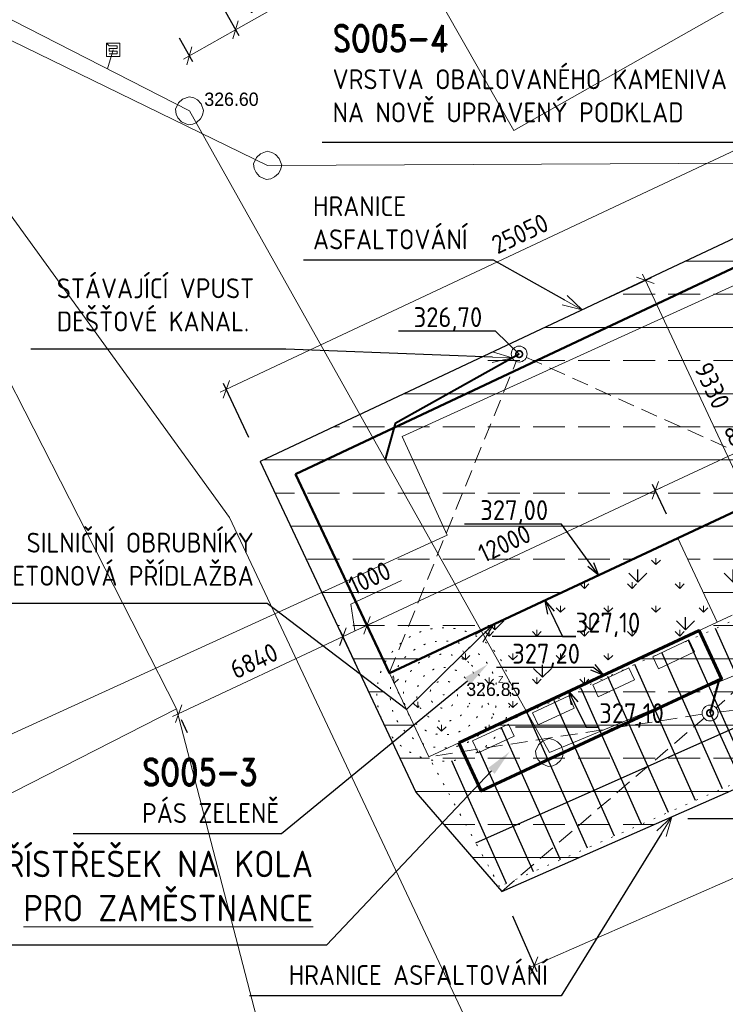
# Model space of a CAD drawing. Header units: millimetres. Extents: x 574189 to 1856771, y -1280639 to 333486.
# Tile 29 of 59: x 848892 to 875499, y -268029 to -230893. Entities that reach past the tile are written whole.
import ezdxf
from ezdxf import colors
from ezdxf.entities.mleader import LeaderData, LeaderLine
from ezdxf.enums import TextEntityAlignment as Align
from ezdxf.lldxf.tags import DXFTag
from ezdxf.math import Vec2, Vec3

# ---------------------------------------------------------------- set-up
doc = ezdxf.new("R2010")
doc.units = ezdxf.units.MM
for name, pattern in [('DGN Style 2', [1864.39533, 1118.637198, -745.758132]), ('DOT2', [0.875, 0.125, -0.75]), ('ČÁRKOVANÁ2', [9.525, 6.35, -3.175])]:
    doc.linetypes.add(name, pattern=pattern)
for name, color, linetype, lineweight in [('hranice', 3, 'Continuous', 20), ('hranice stavajici', 3, 'DOT2', 15), ('IN_C_TENKA', 7, 'Continuous', 18), ('IN_KOTY', 4, 'Continuous', 13), ('IN_NS_TLUSTA', 1, 'Continuous', 60), ('IN_SRAFY', 13, 'Continuous', 9), ('KJ-DEŠŤOVÁ-KANALIZACE', 32, 'KANALIZACE_DESTOVA_PODZ', 40), ('OstKanDest', 32, '626B', 13), ('OstKanSplask', 34, 'KANALIZACE_SPLASKOVA_PODZ', 13), ('OstPlynNtl', 30, '633B', 13), ('OstSdelovaci', 216, 'EL_VEDENI_SLABOPROUD_PODZ', 13), ('OstVodPitna', 150, '616B', 13), ('Vrstva 34', 7, 'Continuous', 0)]:
    doc.layers.add(name, color=color, linetype=linetype, lineweight=lineweight)
for name, color, linetype in [('IN_BP_BOURACI PRACE', 40, 'Continuous'), ('IN_SRAFY PUVODNI TEREN', 8, 'Continuous'), ('IN_TEXT', 7, 'Continuous'), ('popisy', 4, 'Continuous'), ('vyskopis', 7, 'Continuous')]:
    doc.layers.add(name, color=color, linetype=linetype)
doc.styles.add('iso', font='isocp.shx')
doc.styles.get("Standard").update_dxf_attribs({"font": 'iso.shx'})
doc.styles.add('Style-cs_Working', font='cs_Working.shx')
doc.linetypes.add('616B', pattern='A,5,-2,5,-5.5,[145,stn.shx,S=0.1,R=0,X=0,Y=0],-5.5,5,-2', length=30)
doc.linetypes.add('626B', pattern='A,5,-2,5,-5.5,[150,stn.shx,S=0.1,R=0,X=0,Y=0],-5.5,5,-2', length=30)
doc.linetypes.add('633B', pattern='A,5,-2,5,-5.5,[155,stn.shx,S=0.1,R=0,X=0,Y=0],-5.5,5,-2', length=30)
doc.linetypes.add('EL_VEDENI_SLABOPROUD_PODZ', pattern='A,35,-30,[116,cadkon.shx,S=5,R=0,X=0,Y=0],-35', length=100)
doc.linetypes.add('KANALIZACE_DESTOVA_PODZ', pattern='A,35,-15,[102,cadkon.shx,S=5,R=0,X=0,Y=5],-5,[106,cadkon.shx,S=5,R=0,X=10,Y=0],30,-15', length=100)
doc.linetypes.add('KANALIZACE_SPLASKOVA_PODZ', pattern='A,35,-15,[102,cadkon.shx,S=5,R=0,X=0,Y=5],-5,[102,cadkon.shx,S=5,R=0,X=20,Y=5],30,-15', length=100)
tags = doc.linetypes.add('PLYN', pattern='A,12.7,-5.08,["GAS",Standard,S=2.54,R=0,X=-2.54,Y=-1.27],-6.35', length=24.13).pattern_tags.tags
tags[6] = DXFTag(74, 10)
doc.linetypes.add('VODOVOD_NADZ', pattern='A,10,-15,[119,cadkon.shx,S=1.25,R=0,X=0,Y=0],-50,10,-10', length=95)
doc.dimstyles.new('iso 250', dxfattribs={"dimtxt": 700, "dimasz": 500, "dimexe": 250, "dimexo": 1000, "dimgap": 250, "dimtad": 1, "dimdec": 0, "dimrnd": 10, "dimzin": 0, "dimtxsty": 'iso', "dimblk": 'OBLIQUE', "dimcen": 2.5, "dimdle": 250, "dimclrd": 256, "dimclre": 256, "dimclrt": 256, "dimadec": 0, "dimazin": 0, "dimtfac": 1, "dimtdec": 0, "dimtmove": 0, "dimatfit": 3, "dimfxl": 1, "dimlwd": -1, "dimarcsym": 0})

# ---------------------------------------------------------------- blocks, each defined once
blk = doc.blocks.new('Z630')
at = {"layer": 'Vrstva 34', "color": 32, "linetype": 'Continuous', "lineweight": 0}
for p, q in [((-0.25, 0.25), (-0.25, -0.25)), ((0.25, 0.25), (-0.25, 0.25)), ((-0.25, 0.25), (-0.15, 0.15)), ((-0.15, 0.15), (0.15, 0.15)), ((0.15, 0.05), (-0.15, 0.05)), ((-0.15, 0.05), (-0.15, -0.05)), ((0.15, 0.15), (0.15, 0.05)), ((0.25, -0.25), (0.25, 0.25)), ((-0.25, -0.25), (0.25, -0.25)), ((-0.15, -0.05), (0.15, -0.05)), ((0.15, -0.15), (-0.15, -0.15)), ((0.15, -0.05), (0.15, -0.15))]:
    blk.add_line(p, q, dxfattribs=at)
blk = doc.blocks.new('_OPEN30')
at = {"color": 0, "linetype": 'ByBlock'}
for p, q in [((-1, 0.268), (0, 0)), ((0, 0), (-1, -0.268)), ((0, 0), (-1, 0))]:
    blk.add_line(p, q, dxfattribs=at)
blk = doc.blocks.new('_Oblique')
at = {"layer": 'popisy', "color": 0, "lineweight": -2}
blk.add_line((-0.5, -0.5), (0.5, 0.5), dxfattribs=at)
blk = doc.blocks.new('*D52')
at = {"layer": 'DEFPOINTS', "color": 0, "transparency": 16777216}
for p in [(872862, -248648), (873703, -250447), (862834, -255532)]:
    blk.add_point(p, dxfattribs=at)
at = {"layer": 'IN_KOTY', "lineweight": -2, "transparency": 16777216}
for p, q in [((873279, -249541), (872756, -248421)), ((862410, -254626), (861886, -253506))]:
    blk.add_line(p, q, dxfattribs=at)
at = {"layer": 'IN_KOTY', "transparency": 16777216}
blk.add_line((861766, -253839), (873088, -248542), dxfattribs=at)
at = {"layer": 'IN_KOTY', "transparency": 16777216, "xscale": 500, "yscale": 500, "zscale": 500}
for p, rotation in [((872862, -248648), 25.07155888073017), ((861992, -253733), 205.0715588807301)]:
    blk.add_blockref('_Oblique', p, dxfattribs=dict(at, rotation=rotation))
at = {"layer": 'IN_KOTY', "transparency": 16777216, "insert": (867173, -250647), "char_height": 700, "attachment_point": 5, "rotation": 25.0716, "style": 'iso'}
blk.add_mtext('12000', dxfattribs=at)
blk = doc.blocks.new('*D53')
at = {"layer": 'DEFPOINTS', "color": 0, "transparency": 16777216}
for p in [(880209, -245205), (881484, -247925), (873703, -250447)]:
    blk.add_point(p, dxfattribs=at)
at = {"layer": 'IN_KOTY', "transparency": 16777216}
blk.add_line((872634, -248754), (880436, -245099), dxfattribs=at)
at = {"layer": 'IN_KOTY', "lineweight": -2, "transparency": 16777216}
for p, q in [((881060, -247020), (880103, -244979)), ((873279, -249541), (872754, -248422))]:
    blk.add_line(p, q, dxfattribs=at)
at = {"layer": 'IN_KOTY', "transparency": 16777216, "xscale": 500, "yscale": 500, "zscale": 500}
for p, rotation in [((880209, -245205), 25.10579567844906), ((872860, -248648), 205.1057956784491)]:
    blk.add_blockref('_Oblique', p, dxfattribs=dict(at, rotation=rotation))
at = {"layer": 'IN_KOTY', "transparency": 16777216, "insert": (876280, -246383), "char_height": 700, "attachment_point": 5, "rotation": 25.1058, "style": 'iso'}
blk.add_mtext('8120', dxfattribs=at)
blk = doc.blocks.new('*D54')
at = {"layer": 'DEFPOINTS', "color": 0, "transparency": 16777216}
for p in [(861923, -255969), (854802, -256890), (854886, -257070)]:
    blk.add_point(p, dxfattribs=at)
at = {"layer": 'IN_KOTY', "lineweight": -2, "transparency": 16777216}
for p, q in [((861499, -255063), (860974, -253942)), ((855226, -257796), (854992, -257297))]:
    blk.add_line(p, q, dxfattribs=at)
at = {"layer": 'IN_KOTY', "transparency": 16777216}
blk.add_line((861306, -254062), (854660, -257176), dxfattribs=at)
at = {"layer": 'IN_KOTY', "transparency": 16777216, "xscale": 500, "yscale": 500, "zscale": 500}
for p, rotation in [((861080, -254168), 25.10579567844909), ((854886, -257070), 205.1057956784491)]:
    blk.add_blockref('_Oblique', p, dxfattribs=dict(at, rotation=rotation))
at = {"layer": 'IN_KOTY', "transparency": 16777216, "insert": (857728, -255076), "char_height": 700, "attachment_point": 5, "rotation": 25.1058, "style": 'iso'}
blk.add_mtext('6840', dxfattribs=at)
blk = doc.blocks.new('*D55')
at = {"layer": 'DEFPOINTS', "color": 0, "transparency": 16777216}
for p in [(875184, -253619), (880470, -257820), (878161, -258898)]:
    blk.add_point(p, dxfattribs=at)
at = {"layer": 'IN_KOTY', "transparency": 16777216}
blk.add_line((877808, -252118), (880576, -258046), dxfattribs=at)
at = {"layer": 'IN_KOTY', "lineweight": -2, "transparency": 16777216}
for p, q in [((876090, -253196), (878141, -252239)), ((879067, -258475), (880697, -257714))]:
    blk.add_line(p, q, dxfattribs=at)
at = {"layer": 'IN_KOTY', "transparency": 16777216, "xscale": 500, "yscale": 500, "zscale": 500}
for p, rotation in [((877914, -252345), 115.028716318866), ((880470, -257820), 295.028716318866)]:
    blk.add_blockref('_Oblique', p, dxfattribs=dict(at, rotation=rotation))
at = {"layer": 'IN_KOTY', "transparency": 16777216, "insert": (879736, -254828), "char_height": 700, "attachment_point": 5, "rotation": 295.0287, "style": 'iso'}
blk.add_mtext('6040', dxfattribs=at)
blk = doc.blocks.new('*D56')
at = {"layer": 'DEFPOINTS', "color": 0, "transparency": 16777216}
for p in [(876434, -249174), (873704, -250448), (875184, -253619)]:
    blk.add_point(p, dxfattribs=at)
at = {"layer": 'IN_KOTY', "lineweight": -2, "transparency": 16777216}
for p, q in [((874610, -250025), (876660, -249068)), ((876090, -253196), (878141, -252239))]:
    blk.add_line(p, q, dxfattribs=at)
at = {"layer": 'IN_KOTY', "transparency": 16777216}
blk.add_line((878020, -252571), (876328, -248947), dxfattribs=at)
at = {"layer": 'IN_KOTY', "transparency": 16777216, "xscale": 500, "yscale": 500, "zscale": 500}
for p, rotation in [((876434, -249174), 115.028716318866), ((877914, -252345), 295.028716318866)]:
    blk.add_blockref('_Oblique', p, dxfattribs=dict(at, rotation=rotation))
at = {"layer": 'IN_KOTY', "transparency": 16777216, "insert": (877717, -250505), "char_height": 700, "attachment_point": 5, "rotation": 295.0287, "style": 'iso'}
blk.add_mtext('3500', dxfattribs=at)
blk = doc.blocks.new('*D57')
at = {"layer": 'DEFPOINTS', "color": 0, "transparency": 16777216}
for p in [(872486, -240720), (870099, -241835), (873704, -250448)]:
    blk.add_point(p, dxfattribs=at)
at = {"layer": 'IN_KOTY', "lineweight": -2, "transparency": 16777216}
for p, q in [((871005, -241411), (872713, -240614)), ((874610, -250025), (876660, -249068))]:
    blk.add_line(p, q, dxfattribs=at)
at = {"layer": 'IN_KOTY', "transparency": 16777216}
blk.add_line((876539, -249400), (872381, -240493), dxfattribs=at)
at = {"layer": 'IN_KOTY', "transparency": 16777216, "xscale": 500, "yscale": 500, "zscale": 500}
for p, rotation in [((872486, -240720), 115.028716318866), ((876434, -249174), 295.028716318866)]:
    blk.add_blockref('_Oblique', p, dxfattribs=dict(at, rotation=rotation))
at = {"layer": 'IN_KOTY', "transparency": 16777216, "insert": (875004, -244693), "char_height": 700, "attachment_point": 5, "rotation": 295.0287, "style": 'iso'}
blk.add_mtext('9330', dxfattribs=at)
blk = doc.blocks.new('Z620_2')
at = {"layer": 'Vrstva 34', "color": 32, "linetype": 'Continuous', "lineweight": 0}
for p, q in [((-0.45, 0.25), (-0.35, 0.4)), ((-0.35, 0.4), (-0.1, 0.5)), ((-0.1, 0.5), (0.1, 0.5)), ((0.1, 0.5), (0.35, 0.4)), ((0.35, 0.4), (0.45, 0.25)), ((-0.5, 0.1), (-0.45, 0.25)), ((-0.5, -0.1), (-0.5, 0.1)), ((0.45, 0.25), (0.5, 0.1)), ((0.5, 0.1), (0.5, -0.1)), ((-0.4, -0.35), (-0.5, -0.1)), ((-0.25, -0.45), (-0.4, -0.35)), ((0.4, -0.35), (0.25, -0.45)), ((0.5, -0.1), (0.4, -0.35)), ((-0.1, -0.5), (-0.25, -0.45)), ((0.1, -0.5), (-0.1, -0.5)), ((0.25, -0.45), (0.1, -0.5))]:
    blk.add_line(p, q, dxfattribs=at)
blk = doc.blocks.new('_DotSmall')
at = {"color": 0, "linetype": 'ByBlock', "const_width": 0.5}
blk.add_lwpolyline([(-0.0625, 0, 1), (0.0625, 0, 1)], format="xyb", close=True, dxfattribs=at)
blk = doc.blocks.new('*D112')
at = {"layer": 'DEFPOINTS', "color": 0, "transparency": 16777216}
for p in [(861078, -254161), (862830, -255542), (861977, -256083)]:
    blk.add_point(p, dxfattribs=at)
at = {"layer": 'IN_KOTY', "transparency": 16777216}
for p, q in [((861383, -252941), (863295, -252047)), ((861532, -253948), (861383, -252941)), ((862212, -253630), (860851, -254267))]:
    blk.add_line(p, q, dxfattribs=at)
at = {"layer": 'IN_KOTY', "lineweight": -2, "transparency": 16777216}
for p, q in [((862406, -254636), (861879, -253510)), ((861554, -255177), (860972, -253934))]:
    blk.add_line(p, q, dxfattribs=at)
at = {"layer": 'IN_KOTY', "transparency": 16777216, "xscale": 500, "yscale": 500, "zscale": 500}
for p, rotation in [((861985, -253736), 25.07155888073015), ((861078, -254161), 205.0715588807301)]:
    blk.add_blockref('_Oblique', p, dxfattribs=dict(at, rotation=rotation))
at = {"layer": 'IN_KOTY', "transparency": 16777216, "insert": (862085, -251951), "char_height": 700, "attachment_point": 5, "rotation": 25.0716, "style": 'iso'}
blk.add_mtext('1000', dxfattribs=at)
blk = doc.blocks.new('*D113')
at = {"layer": 'DEFPOINTS', "color": 0, "transparency": 16777216}
for p in [(879345, -234169), (880622, -236881), (857957, -247551)]:
    blk.add_point(p, dxfattribs=at)
at = {"layer": 'IN_KOTY', "lineweight": -2, "transparency": 16777216}
for p, q in [((880196, -235976), (879239, -233943)), ((857531, -246646), (856574, -244613))]:
    blk.add_line(p, q, dxfattribs=at)
at = {"layer": 'IN_KOTY', "transparency": 16777216}
blk.add_line((856455, -244946), (879571, -234063), dxfattribs=at)
at = {"layer": 'IN_KOTY', "transparency": 16777216, "xscale": 500, "yscale": 500, "zscale": 500}
for p, rotation in [((879345, -234169), 25.2107026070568), ((856681, -244840), 205.2107026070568)]:
    blk.add_blockref('_Oblique', p, dxfattribs=dict(at, rotation=rotation))
at = {"layer": 'IN_KOTY', "transparency": 16777216, "insert": (867757, -238962), "char_height": 700, "attachment_point": 5, "rotation": 25.2107, "style": 'iso'}
blk.add_mtext('25050', dxfattribs=at)
blk = doc.blocks.new('*D118')
at = {"layer": 'DEFPOINTS', "color": 0, "transparency": 16777216}
for p in [(885194, -255806), (886423, -258601), (867068, -263774)]:
    blk.add_point(p, dxfattribs=at)
at = {"layer": 'IN_KOTY', "lineweight": -2, "transparency": 16777216}
for p, q in [((885597, -256722), (886523, -258830)), ((867471, -264690), (868398, -266798))]:
    blk.add_line(p, q, dxfattribs=at)
at = {"layer": 'IN_KOTY', "transparency": 16777216}
blk.add_line((868068, -266669), (886652, -258500), dxfattribs=at)
at = {"layer": 'IN_KOTY', "transparency": 16777216, "xscale": 500, "yscale": 500, "zscale": 500}
for p, rotation in [((886423, -258601), 23.72992248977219), ((868297, -266569), 203.7299224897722)]:
    blk.add_blockref('_Oblique', p, dxfattribs=dict(at, rotation=rotation))
at = {"layer": 'IN_KOTY', "transparency": 16777216, "insert": (877118, -262035), "char_height": 700, "attachment_point": 5, "rotation": 23.7299, "style": 'iso'}
blk.add_mtext('19800', dxfattribs=at)
blk = doc.blocks.new('*D214')
at = {"layer": 'DEFPOINTS', "color": 0, "transparency": 16777216}
for p in [(856156, -229723), (854415, -230706), (857030, -231272)]:
    blk.add_point(p, dxfattribs=at)
at = {"layer": 'IN_KOTY', "transparency": 16777216}
for p, q in [((857030, -231272), (859441, -229912)), ((855071, -232378), (857030, -231272))]:
    blk.add_line(p, q, dxfattribs=at)
at = {"layer": 'IN_KOTY', "lineweight": -2, "transparency": 16777216}
for p, q in [((856648, -230594), (857153, -231490)), ((854906, -231577), (855411, -232473))]:
    blk.add_line(p, q, dxfattribs=at)
at = {"layer": 'IN_KOTY', "transparency": 16777216, "xscale": 500, "yscale": 500, "zscale": 500}
for p, rotation in [((857030, -231272), 29.43447925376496), ((855289, -232255), 209.434479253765)]:
    blk.add_blockref('_Oblique', p, dxfattribs=dict(at, rotation=rotation))
at = {"layer": 'IN_KOTY', "transparency": 16777216, "insert": (858159, -229946), "char_height": 700, "attachment_point": 5, "rotation": 29.4345, "style": 'iso'}
blk.add_mtext('2000', dxfattribs=at)

msp = doc.modelspace()

# ---------------------------------------------------------------- hatches: boundary and pattern name
at = {"layer": 'IN_SRAFY'}
h = msp.add_hatch(dxfattribs=at)
h.set_pattern_fill('JIS_STN_2.5', color=256, scale=1000, angle=315)
h.paths.add_polyline_path([(880285.8, -204387.5), (878978.4, -205122.7), (881497.1, -209602.2), (880900.3, -211151.3), (889768.2, -224311.9), (894838.1, -233328.5), (886160.7, -238207.6), (888203.4, -238779.9), (896890.5, -233918.2)])
h.paths.add_polyline_path([(857957.3, -247550.8), (863833.5, -260022.8), (867068.4, -263774.1), (885194.3, -255806.1), (887403.9, -260499.4), (897213.9, -255212.8), (891241.4, -244591), (875188.6, -253617.2), (864315.5, -258694.1), (862829.7, -255541.6)])
h.paths.add_polyline_path([(897213.9, -255212.8), (887403.9, -260499.4), (902051.1, -263815.5), (913557, -257346), (908719.8, -248743.2)])
edge = h.paths.add_edge_path()
edge.add_line((913557, -257346), (915728.5, -256124.9))
edge.add_line((915728.5, -256124.9), (919209.1, -261702.1))
edge.add_arc((928908.9, -259270.2), 10000, 131.0812, 194.07474, ccw=False)
edge.add_line((922337.7, -251732.4), (917299.2, -242771.8))
edge.add_line((917299.2, -242771.8), (908229.7, -247871.5))
edge.add_line((908229.7, -247871.5), (913557, -257346))
edge = h.paths.add_edge_path()
edge.add_line((886160.7, -238207.6), (880621.6, -236880.6))
edge.add_line((880621.6, -236880.6), (857957.3, -247550.8))
edge.add_line((857957.3, -247550.8), (862837.3, -255538.1))
edge.add_line((862837.3, -255538.1), (873703.6, -250447.9))
edge.add_line((873703.6, -250447.9), (875188.6, -253617.2))
edge.add_line((875188.6, -253617.2), (891241.4, -244591))
edge.add_line((891241.4, -244591), (888029.1, -238877.9))
edge.add_line((888029.1, -238877.9), (888203.4, -238779.9))
at = {"layer": 'IN_SRAFY', "ltscale": 100}
h = msp.add_hatch(dxfattribs=at)
h.set_pattern_fill('GRASS', color=256, scale=50)
h.paths.add_polyline_path([(875188.6, -253617.2), (873703.9, -250448.4), (865968.8, -254071.4, -0.288669), (867399.7, -256343.4, -0.103401), (867188.8, -257352.5)])
h.paths.add_polyline_path([(865968.8, -254071.4), (865323.8, -254373.4, -0.3507781), (866899.7, -256343.4, -0.1963654), (866322.3, -257757.1), (867188.8, -257352.5, 0.103401), (867399.7, -256343.4, 0.288669)])
h.paths.add_polyline_path([(865323.8, -254373.4), (863083.4, -255422.8, 0.046169), (862945, -255768.2), (863439, -256822.9, -0.0804587), (863361.4, -256343.4, -1), (866399.7, -256343.4, -0.7549605), (863589.3, -257143.8), (864083.3, -258198.5, 0.1216786), (865038.8, -258356.3), (866322.3, -257757.1, 0.1963654), (866899.7, -256343.4, 0.3507781)])
h.paths.add_polyline_path([(863361.4, -256343.4, 0.0804587), (863439, -256822.9), (863589.3, -257143.8, 0.7549605), (866399.7, -256343.4, 1)], flags=17)
h.paths.add_polyline_path([(865899.7, -256343.4, -1), (863861.4, -256343.4, -1)], flags=16)
h.paths.add_polyline_path([(865399.7, -256343.4, -1), (864361.4, -256343.4, -1)], flags=0)
h.paths.add_polyline_path([(864861.4, -256343.4, -1), (864899.7, -256343.4, -1)], flags=0)
at = {"layer": 'IN_SRAFY PUVODNI TEREN'}
h = msp.add_hatch(dxfattribs=at)
h.set_pattern_fill('GRATE', color=256, scale=1400, angle=114)
h.set_pattern_definition([(114, (692592, -56977.5), (-1015.1774, -451.986), []), (204, (692592, -56977.5), (1807.944, -4060.71), [])])
h.paths.add_polyline_path([(896085.9, -250799.8), (893760.6, -245510.2), (867157.3, -257421.7, -0.3449043), (864380, -258812.3), (866987.9, -263591)])
h.paths.add_polyline_path([(885853, -246677.8), (884441.6, -247342.3), (883737.8, -245847.5), (882878.3, -246218.5), (884431.4, -249687.3), (886738.1, -248654.5)], flags=17)
h.paths.add_polyline_path([(893760.6, -245510.2), (892830, -243393.2), (885853, -246677.8), (886738.1, -248654.5)])
h.paths.add_polyline_path([(880160.4, -238248.9), (878739.7, -238917.7), (880775.1, -243456.4), (881490.7, -243119.5), (882878.3, -246218.5), (883737.8, -245847.5)])
h.paths.add_polyline_path([(878739.7, -238917.7), (877514.9, -239494.4), (879633.3, -243994), (880775.1, -243456.4)])
h = msp.add_hatch(dxfattribs=at)
h.set_pattern_fill('GRASS', color=256, scale=100)
h.set_pattern_definition([(90, (692592, -395789.5), (-1796.051, 1796.051), [476.25, -3115.852]), (45, (692592, -395789.5), (-1796.05, 1796.05), [476.25, -2063.75]), (135, (692592, -395789.5), (-1796.05, -1796.05), [476.25, -2063.75])])
h.paths.add_polyline_path([(884431.4, -249687.3), (882878.3, -246218.5), (881051.7, -247006.8), (865968.8, -254071.4, -0.288669), (867399.7, -256343.4, -0.1110326), (867157.3, -257421.7)])
h.paths.add_polyline_path([(880775.1, -243456.4), (879633.3, -243994), (881051.7, -247006.8), (882153.9, -246531.1)])
h.paths.add_polyline_path([(881490.7, -243119.5), (880775.1, -243456.4), (882153.9, -246531.1), (882878.3, -246218.5)])

# ---------------------------------------------------------------- linework, layer by layer
at = {"layer": 'DEFPOINTS'}
msp.add_lwpolyline([(919209.1, -261702.1, -0.2819987), (922337.7, -251732.4), (917299.2, -242771.8), (908229.7, -247871.5), (908719.8, -248743.2), (897213.9, -255212.8), (888029.1, -238877.9), (896880.7, -233900.8), (880285.8, -204387.5), (878978.4, -205122.7), (894838.1, -233328.5), (886160.7, -238207.6), (880621.6, -236880.6), (857957.3, -247550.8), (863833.5, -260022.8), (867068.4, -263774.1), (885194.3, -255806.1), (887403.9, -260499.4), (902051.1, -263815.5), (915728.5, -256124.9), (919209.1, -261702.1)], format="xyb", dxfattribs=at)
at = {"layer": 'hranice', "ltscale": 100}
for p, q in [((857957.3, -247550.8), (880621.6, -236880.6)), ((863833.5, -260022.8), (857957.3, -247550.8)), ((885194.3, -255806.1), (867068.4, -263774.1)), ((863833.5, -260022.8), (867068.4, -263774.1))]:
    msp.add_line(p, q, dxfattribs=at)
at = {"layer": 'hranice', "linetype": 'ČÁRKOVANÁ2', "lineweight": 20, "ltscale": 100}
for p, q in [((862829.7, -255541.6), (867614.2, -243781.7)), ((867999.2, -243630.5), (882535.4, -250158.4)), ((882535.4, -250158.4), (875153, -256849.8)), ((875188.6, -253617.2), (882535.4, -250158.4)), ((875222, -257007.9), (885194.3, -255806.1)), ((874627.7, -257089.9), (864315.5, -258694.1)), ((867068.4, -263774.1), (874696.3, -257238.9))]:
    msp.add_line(p, q, dxfattribs=at)
at = {"layer": 'hranice', "ltscale": 100}
for points in [[(862836.8, -255538.3), (873703.9, -250448.4)], [(873703.6, -250447.9), (875188.6, -253617.2), (864315.5, -258694.1), (862837.3, -255538.1)]]:
    msp.add_lwpolyline(points, close=True, dxfattribs=at)
at = {"layer": 'hranice'}
for points in [[(872976.2, -255374), (874335.5, -254739.7), (874124.1, -254286.6), (872764.7, -254920.9)], [(870710.7, -256431.1), (872070, -255796.9), (871858.6, -255343.8), (870499.2, -255978)], [(868445.2, -257488.3), (869804.5, -256854), (869593.1, -256400.9), (868233.8, -257035.2)], [(866179.7, -258545.4), (867539, -257911.2), (867327.6, -257458.1), (865968.3, -258092.3)]]:
    msp.add_lwpolyline(points, close=True, dxfattribs=at)
for centre in [(867727.3, -243503.8), (874924.1, -257043.7)]:
    msp.add_circle(centre, 300, dxfattribs=at)
at = {"layer": 'hranice stavajici', "color": 3, "linetype": 'DOT2', "lineweight": 20, "ltscale": 500}
for points in [[(877514.9, -239494.4), (880160.4, -238248.9), (884441.6, -247342.3), (892830, -243393.2), (896085.9, -250799.8), (866987.9, -263591)], [(879633.3, -243994), (881490.7, -243119.5), (884431.4, -249687.3), (866956.4, -257511.6), (865423.2, -254327.2)], [(866987.9, -263591), (864315.5, -258694.1), (862829.7, -255541.6)]]:
    msp.add_lwpolyline(points, dxfattribs=at)
at = {"layer": 'IN_BP_BOURACI PRACE', "lineweight": 50}
msp.add_lwpolyline([(859289.2, -248029), (877497.2, -239456.8), (881036.8, -247013.8), (862836.8, -255538.3), (859289.2, -248029)], close=True, dxfattribs=at)
at = {"layer": 'IN_C_TENKA'}
for p, q in [((878243.2, -228982.2), (867519.7, -235067.2)), ((864915.1, -230477.8), (867519.7, -235067.2)), ((842040.9, -231838.2), (854801.7, -256890)), ((842091.6, -231937.6), (854801.7, -256890)), ((854801.7, -256890), (842843.8, -262981))]:
    msp.add_line(p, q, dxfattribs=at)
at = {"layer": 'IN_C_TENKA', "color": 74, "linetype": 'DOT2', "lineweight": 20, "ltscale": 500}
for radius in [2519.2, 2019.2, 1519.2, 1019.2, 519.2, 19.2]:
    msp.add_circle((864880.6, -256343.4), radius, dxfattribs=at)
at = {"layer": 'IN_NS_TLUSTA'}
msp.add_lwpolyline([(865448.2, -258165.5), (866293.9, -259977.9), (875355.9, -255749.4), (874508.6, -253934.7), (865448.2, -258165.5)], dxfattribs=at)
at = {"layer": 'KJ-DEŠŤOVÁ-KANALIZACE', "ltscale": 50}
msp.add_line((867727.3, -243503.8), (863055.9, -246124), dxfattribs=at)
at = {"layer": 'KJ-DEŠŤOVÁ-KANALIZACE', "ltscale": 100}
for p, q in [((863055.9, -246124), (862672.9, -247485.4)), ((874924.1, -257043.7), (875253.8, -255868.5))]:
    msp.add_line(p, q, dxfattribs=at)
at = {"layer": 'OstKanDest', "ltscale": 250}
for p, q in [((868871.7, -258536.9), (1046784.5, -184147.7)), ((824833.2, -218779.9), (855292.2, -234326.9)), ((855292.2, -234326.9), (868871.7, -258536.9))]:
    msp.add_line(p, q, dxfattribs=at)
at = {"layer": 'OstKanSplask', "ltscale": 50}
for p, q in [((824014.3, -219728.1), (858239.6, -236389.1)), ((858239.6, -236389.1), (883017.6, -236277.3))]:
    msp.add_line(p, q, dxfattribs=at)
at = {"layer": 'OstPlynNtl', "linetype": 'PLYN', "ltscale": 300}
for p, q in [((863317.2, -246616.5), (882120.2, -238041.6)), ((863317.2, -246616.5), (865013.3, -250334.5)), ((842205.7, -260738.6), (865013.3, -250334.5))]:
    msp.add_line(p, q, dxfattribs=at)
at = {"layer": 'OstSdelovaci', "ltscale": 100}
msp.add_line((854801.7, -256890), (865842.5, -299335.2), dxfattribs=at)
at = {"layer": 'OstVodPitna', "linetype": 'VODOVOD_NADZ', "ltscale": 100}
for p, q in [((843463.6, -231238.7), (856799.9, -249673.7)), ((856799.9, -249673.7), (883223.4, -305684.9))]:
    msp.add_line(p, q, dxfattribs=at)
at = {"layer": 'Vrstva 34', "color": 32, "linetype": 'DGN Style 2', "lineweight": 13}
msp.add_line((852415.2, -232026.9), (852199.2, -232747.9), dxfattribs=at)
msp.add_line((852415.2, -232026.9), (852199.2, -232747.9), dxfattribs=at)

# ---------------------------------------------------------------- block references
at = {"layer": 'OstKanSplask', "ltscale": 100, "xscale": 999.9976885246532, "yscale": 999.9976885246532, "zscale": 999.9976885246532, "rotation": 42.64807170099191}
msp.add_blockref('Z620_2', (858239.6, -236389.1), dxfattribs=at)
at = {"layer": 'Vrstva 34', "color": 32, "linetype": 'Continuous', "lineweight": 0, "xscale": 1000, "yscale": 1000, "zscale": 1000}
msp.add_blockref('Z630', (852417.2, -232030.9), dxfattribs=at)
msp.add_blockref('Z630', (852417.2, -232030.9), dxfattribs=at)
at = {"layer": 'Vrstva 34', "color": 32, "linetype": 'Continuous', "lineweight": 0, "xscale": 999.9976885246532, "yscale": 999.9976885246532, "zscale": 999.9976885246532}
for p, rotation in [((855297.2, -234330.9), 42.64807170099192), ((868871.7, -258536.9), 42.64807170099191)]:
    msp.add_blockref('Z620_2', p, dxfattribs=dict(at, rotation=rotation))

# ---------------------------------------------------------------- texts
at = {"layer": 'vyskopis', "color": 34, "linetype": 'Continuous', "lineweight": 0, "style": 'Style-cs_Working'}
for s, p in [('326.60 ', (856970.3, -233642.9)), ('326.85 ', (866846.6, -255899.6))]:
    msp.add_text(s, height=500, dxfattribs=at).set_placement(p, align=Align.TOP_CENTER)
at = {"layer": 'vyskopis', "color": 4, "linetype": 'Continuous', "lineweight": 0, "style": 'Style-cs_Working'}
msp.add_text('Z', height=250, dxfattribs=at).set_placement((866934.1, -255899.6))

# ---------------------------------------------------------------- dimensions: what is measured, and where the dimension line sits
at = {"layer": 'IN_KOTY'}
for p1, p2, distance, picture, middle in [((854414.5, -230706), (856156.3, -229723.1), -1778.6, '*D214', (858158.7, -229946.5)), ((857957.3, -247550.8), (880621.6, -236880.6), 2996.6, '*D113', (867757.4, -238961.6)), ((862833.7, -255531.8), (873703.1, -250446.8), 1986, '*D52', (867172.5, -250646.9)), ((867068.4, -263774.1), (885194.3, -255806.1), -3052.7, '*D118', (877118.4, -262035.4))]:
    dim = msp.add_aligned_dim(p1=p1, p2=p2, distance=distance, dimstyle='iso 250', dxfattribs=at)
    dim.commit()
    dim.dimension.update_dxf_attribs({"geometry": picture, "text_midpoint": middle})
for base, p1, p2, angle, picture, middle in [((872486.3, -240719.9), (873703.8, -250448.4), (870099.1, -241834.5), 115.02872, '*D57', (875003.6, -244693)), ((880209.5, -245204.9), (873703.1, -250446.8), (881484.1, -247925.2), 205.1058, '*D53', (876280.4, -246383.3)), ((876433.6, -249173.9), (875184.4, -253619.2), (873703.8, -250448.4), 115.02872, '*D56', (877717.5, -250505.4)), ((880470.4, -257819.6), (875184.4, -253619.2), (878161, -258897.9), 115.02872, '*D55', (879735.9, -254828.3)), ((854886.2, -257070.4), (861923.4, -255968.6), (854801.7, -256890), 205.1058, '*D54', (857728.5, -255076))]:
    dim = msp.add_linear_dim(base=base, p1=p1, p2=p2, angle=angle, dimstyle='iso 250', dxfattribs=at)
    dim.commit()
    dim.dimension.update_dxf_attribs({"geometry": picture, "text_midpoint": middle})
dim = msp.add_linear_dim(base=(861077.9, -254160.6), p1=(862829.8, -255541.6), p2=(861977.3, -256083.1), angle=205.07156, dimstyle='iso 250', override={"dimtmove": 1}, dxfattribs=at)
dim.commit()
dim.dimension.update_dxf_attribs({"geometry": '*D112', "text_midpoint": (861355.5, -252291.9)})

# ---------------------------------------------------------------- leaders
at = {"layer": 'hranice'}
ml = msp.add_multileader_mtext('Standard', dxfattribs=at)
ml.set_content('SILNIČNÍ OBRUBNÍKY\\P+BETONOVÁ PŘÍDLAŽBA', color=256, style='iso')
ml.set_leader_properties()
ml.set_arrow_properties(name='OPEN30')
ml.build(insert=Vec2(0, 0))
ml.multileader.update_dxf_attribs({"text_left_attachment_type": 5, "text_right_attachment_type": 5, "dogleg_length": 500, "arrow_head_size": 750})
ctx = ml.context
ctx.base_point, ctx.char_height, ctx.arrow_head_size, ctx.plane_origin = Vec3(866324.3, -223013.8), 750, 750, Vec3(841705.1, -238520.4)
ctx.left_attachment, ctx.right_attachment, ctx.text_align_type = 5, 5, 2
notes = []
notes.append((ctx, [(0, (1, 1, 0), (877553.3, -223013.8), (-1, 0), 500, [(1, [(887213.4, -216707.8), (893674.2, -235703.8)], 0, [])])]))
ctx.mtext.insert, ctx.mtext.alignment, ctx.mtext.flow_direction = Vec3(877051.3, -220338.8), 3, 5
ml = msp.add_multileader_mtext('Standard', dxfattribs=at)
ml.set_content('{\\Fromand|c238;\\W0.8;SO05-4\\P\\pq*;\\Fisocp|c238;\\H0.75x;\\W1;VRSTVA OBALOVANÉHO KAMENIVA\\PNA NOVĚ UPRAVENÝ PODKLAD}', color=256, style='iso')
ml.set_leader_properties()
ml.build(insert=Vec2(0, 0))
ml.multileader.update_dxf_attribs({"text_left_attachment_type": 5, "text_right_attachment_type": 5, "arrow_head_size": 1000})
ctx = ml.context
ctx.base_point, ctx.char_height, ctx.arrow_head_size, ctx.plane_origin = Vec3(860689.6, -235522.7), 1000, 1000, Vec3(832576.6, -250299.2)
ctx.left_attachment, ctx.right_attachment = 5, 5
notes.append((ctx, [(0, (1, 1, 0), (876230.4, -235522.7), (-1, 0), 8, [(0, [(880016.6, -241597.3)], 0, [])])]))
ctx.mtext.insert, ctx.mtext.width, ctx.mtext.flow_direction = Vec3(860691.6, -231097.7), 15767.49, 5
ml = msp.add_multileader_mtext('Standard', dxfattribs=at)
ml.set_content('HRANICE \\PASFALTOVÁNÍ', color=256, style='iso')
ml.set_leader_properties()
ml.set_arrow_properties(name='OPEN30')
ml.build(insert=Vec2(0, 0))
ml.multileader.update_dxf_attribs({"text_left_attachment_type": 5, "text_right_attachment_type": 5, "dogleg_length": 500, "arrow_head_size": 750})
ctx = ml.context
ctx.base_point, ctx.char_height, ctx.arrow_head_size, ctx.plane_origin = Vec3(859950.3, -239964.9), 750, 750, Vec3(820328.7, -252058.6)
ctx.left_attachment, ctx.right_attachment = 5, 5
notes.append((ctx, [(0, (1, 1, 0), (866754.3, -239964.9), (-1, 0), 500, [(0, [(870099.1, -241834.5)], 0, [])])]))
ctx.mtext.insert, ctx.mtext.flow_direction = Vec3(859952.3, -237552.4), 5
ml = msp.add_multileader_mtext('Standard', dxfattribs=at)
ml.set_content('STÁVAJÍCÍ VPUST\\PDEŠŤOVÉ KANAL.', color=256, style='iso')
ml.set_leader_properties()
ml.set_arrow_properties(name='OPEN30')
ml.build(insert=Vec2(0, 0))
ml.multileader.update_dxf_attribs({"text_left_attachment_type": 5, "text_right_attachment_type": 5, "dogleg_length": 500, "arrow_head_size": 750})
ctx = ml.context
ctx.base_point, ctx.char_height, ctx.arrow_head_size, ctx.plane_origin = Vec3(850288.1, -243324.5), 750, 750, Vec3(811061.5, -254618.6)
ctx.left_attachment, ctx.right_attachment = 5, 5
notes.append((ctx, [(0, (1, 1, 0), (858921.8, -243324.5), (-1, 0), 500, [(0, [(867465.6, -243650.6)], 0, [])])]))
ctx.mtext.insert, ctx.mtext.flow_direction = Vec3(850290.1, -240649.5), 5
ml = msp.add_multileader_mtext('Standard', dxfattribs=at)
ml.set_content('SILNIČNÍ OBRUBNÍKY\\P+BETONOVÁ PŘÍDLAŽBA', color=256, style='iso')
ml.set_leader_properties()
ml.set_arrow_properties(name='OPEN30')
ml.build(insert=Vec2(0, 0))
ml.multileader.update_dxf_attribs({"text_left_attachment_type": 5, "text_right_attachment_type": 5, "dogleg_length": 500, "arrow_head_size": 750})
ctx = ml.context
ctx.base_point, ctx.char_height, ctx.arrow_head_size, ctx.plane_origin = Vec3(846992.7, -252917.5), 750, 750, Vec3(822373.5, -268424.1)
ctx.left_attachment, ctx.right_attachment, ctx.text_align_type = 5, 5, 2
notes.append((ctx, [(0, (1, 1, 0), (858221.7, -252917.5), (-1, 0), 500, [(1, [(866759.4, -253700.8), (863471.9, -256904.2)], 0, [])])]))
ctx.mtext.insert, ctx.mtext.alignment, ctx.mtext.flow_direction = Vec3(857719.7, -250242.5), 3, 5
ml = msp.add_multileader_mtext('Standard', dxfattribs=at)
ml.set_content('{\\Fromand|c238;\\W0.8;SO05-3\\P\\pq*;\\Fisocp|c238;\\H0.75x;\\W1;PÁS ZELENĚ}', color=256, style='iso')
ml.set_leader_properties()
ml.build(insert=Vec2(0, 0))
ml.multileader.update_dxf_attribs({"text_left_attachment_type": 5, "text_right_attachment_type": 5, "arrow_head_size": 1000})
ctx = ml.context
ctx.base_point, ctx.char_height, ctx.arrow_head_size, ctx.plane_origin = Vec3(853504.7, -261604.8), 1000, 1000, Vec3(824606.9, -279032.4)
ctx.left_attachment, ctx.right_attachment = 5, 5
notes.append((ctx, [(0, (1, 1, 0), (858766.7, -261604.8), (-1, 0), 8, [(0, [(866545.2, -255200.6)], 0, [])])]))
ctx.mtext.insert, ctx.mtext.width, ctx.mtext.flow_direction = Vec3(853506.7, -258775.6), 17617.545, 5
ml = msp.add_multileader_mtext('Standard', dxfattribs=at)
ml.set_content('PŘÍSTŘEŠEK NA KOLA\\P{\\LPRO ZAMĚSTNANCE}', color=256, style='iso')
ml.set_leader_properties()
ml.build(insert=Vec2(0, 0))
ml.multileader.update_dxf_attribs({"text_left_attachment_type": 5, "text_right_attachment_type": 5, "dogleg_length": 500, "arrow_head_size": 1000})
ctx = ml.context
ctx.base_point, ctx.char_height, ctx.arrow_head_size, ctx.plane_origin = Vec3(847044, -265801.8), 1000, 1000, Vec3(857462.5, -254953.6)
ctx.left_attachment, ctx.right_attachment, ctx.text_align_type = 5, 5, 2
notes.append((ctx, [(0, (1, 1, 0), (860458, -265801.8), (-1, 0), 500, [(0, [(867369.9, -258499.4)], 0, [])])]))
ctx.mtext.insert, ctx.mtext.alignment, ctx.mtext.flow_direction = Vec3(859956, -262235.1), 3, 5
ml = msp.add_multileader_mtext('Standard', dxfattribs=at)
ml.set_content('HRANICE ASFALTOVÁNÍ', color=256, style='iso')
ml.set_leader_properties()
ml.set_arrow_properties(name='OPEN30')
ml.build(insert=Vec2(0, 0))
ml.multileader.update_dxf_attribs({"text_left_attachment_type": 5, "text_right_attachment_type": 5, "dogleg_length": 500, "arrow_head_size": 750})
ctx = ml.context
ctx.base_point, ctx.char_height, ctx.arrow_head_size, ctx.plane_origin = Vec3(858455.4, -267714.3), 750, 750, Vec3(851249.8, -284272.7)
ctx.left_attachment, ctx.right_attachment, ctx.text_align_type = 5, 5, 2
notes.append((ctx, [(0, (1, 1, 0), (869309.4, -267714.3), (-1, 0), 500, [(0, [(873487.6, -260952.3)], 0, [])])]))
ctx.mtext.insert, ctx.mtext.alignment, ctx.mtext.flow_direction = Vec3(868807.4, -266551.8), 3, 5
at = {"layer": 'IN_TEXT'}
ml = msp.add_multileader_mtext('Standard', dxfattribs=at)
ml.set_content('326,70', color=256, style='iso')
ml.set_leader_properties()
ml.set_arrow_properties(name='DOTSMALL')
ml.build(insert=Vec2(0, 0))
ml.multileader.update_dxf_attribs({"text_left_attachment_type": 5, "text_right_attachment_type": 5, "dogleg_length": 500, "arrow_head_size": 500})
ctx = ml.context
ctx.base_point, ctx.char_height, ctx.arrow_head_size, ctx.landing_gap_size, ctx.plane_origin = Vec3(863670.1, -242637.2), 750, 500, 0, Vec3(876873.9, -245264.5)
ctx.left_attachment, ctx.right_attachment, ctx.text_align_type = 5, 5, 2
notes.append((ctx, [(0, (1, 1, 0), (866833.2, -242637.2), (-1, 0), 500, [(0, [(867727.3, -243503.8)], 0, [])])]))
ctx.mtext.insert, ctx.mtext.alignment, ctx.mtext.flow_direction = Vec3(866333.2, -241737), 3, 5
ml = msp.add_multileader_mtext('Standard', dxfattribs=at)
ml.set_content('327,00', color=256, style='iso')
ml.set_leader_properties()
ml.set_arrow_properties(name='OPEN30')
ml.build(insert=Vec2(0, 0))
ml.multileader.update_dxf_attribs({"text_left_attachment_type": 5, "text_right_attachment_type": 5, "dogleg_length": 500, "arrow_head_size": 500})
ctx = ml.context
ctx.base_point, ctx.char_height, ctx.arrow_head_size, ctx.landing_gap_size, ctx.plane_origin = Vec3(866155.7, -249915.9), 750, 500, 0, Vec3(875777, -253883.8)
ctx.left_attachment, ctx.right_attachment, ctx.text_align_type = 5, 5, 2
notes.append((ctx, [(0, (1, 1, 0), (869318.8, -249915.9), (-1, 0), 500, [(0, [(870720.6, -251845.2)], 0, [])])]))
ctx.mtext.insert, ctx.mtext.alignment, ctx.mtext.flow_direction = Vec3(868818.8, -249015.8), 3, 5
ml = msp.add_multileader_mtext('Standard', dxfattribs=at)
ml.set_content('327,10', color=256, style='iso')
ml.set_leader_properties()
ml.set_arrow_properties(name='OPEN30')
ml.build(insert=Vec2(0, 0))
ml.multileader.update_dxf_attribs({"text_left_attachment_type": 5, "text_right_attachment_type": 5, "dogleg_length": 500, "arrow_head_size": 500})
ctx = ml.context
ctx.base_point, ctx.char_height, ctx.arrow_head_size, ctx.landing_gap_size, ctx.plane_origin = Vec3(869858.1, -254156.9), 750, 500, 0, Vec3(879329.4, -258124.8)
ctx.left_attachment, ctx.right_attachment = 5, 5
notes.append((ctx, [(1, (1, 1, 0), (869358.1, -254156.9), (1, 0), 500, [(0, [(868710.1, -252808.8)], 0, [])])]))
ctx.mtext.insert, ctx.mtext.flow_direction = Vec3(869858.1, -253256.8), 5
ml = msp.add_multileader_mtext('Standard', dxfattribs=at)
ml.set_content('327,20', color=256, style='iso')
ml.set_leader_properties()
ml.set_arrow_properties(name='OPEN30')
ml.build(insert=Vec2(0, 0))
ml.multileader.update_dxf_attribs({"text_left_attachment_type": 5, "text_right_attachment_type": 5, "dogleg_length": 500, "arrow_head_size": 500})
ctx = ml.context
ctx.base_point, ctx.char_height, ctx.arrow_head_size, ctx.landing_gap_size, ctx.plane_origin = Vec3(867358, -255331.3), 750, 500, 0, Vec3(876979.3, -259299.2)
ctx.left_attachment, ctx.right_attachment, ctx.text_align_type = 5, 5, 2
notes.append((ctx, [(0, (1, 1, 0), (870521.1, -255331.3), (-1, 0), 500, [(0, [(870905.3, -255617.2)], 0, [])])]))
ctx.mtext.insert, ctx.mtext.alignment, ctx.mtext.flow_direction = Vec3(870021.1, -254431.2), 3, 5
ml = msp.add_multileader_mtext('Standard', dxfattribs=at)
ml.set_content('327,10', color=256, style='iso')
ml.set_leader_properties()
ml.set_arrow_properties(name='OPEN30')
ml.build(insert=Vec2(0, 0))
ml.multileader.update_dxf_attribs({"text_left_attachment_type": 5, "text_right_attachment_type": 5, "dogleg_length": 500, "arrow_head_size": 500})
ctx = ml.context
ctx.base_point, ctx.char_height, ctx.arrow_head_size, ctx.landing_gap_size, ctx.plane_origin = Vec3(870747.5, -257575.2), 750, 500, 0, Vec3(880218.7, -261543.1)
ctx.left_attachment, ctx.right_attachment = 5, 5
notes.append((ctx, [(1, (1, 1, 0), (870247.5, -257575.2), (1, 0), 500, [(0, [(869599.4, -256227.1)], 0, [])])]))
ctx.mtext.insert, ctx.mtext.flow_direction = Vec3(870747.5, -256675.1), 5
ml = msp.add_multileader_mtext('Standard', dxfattribs=at)
ml.set_content('327,00', color=256, style='iso')
ml.set_leader_properties()
ml.set_arrow_properties(name='DOTSMALL')
ml.build(insert=Vec2(0, 0))
ml.multileader.update_dxf_attribs({"text_left_attachment_type": 5, "text_right_attachment_type": 5, "dogleg_length": 500, "arrow_head_size": 500})
ctx = ml.context
ctx.base_point, ctx.char_height, ctx.arrow_head_size, ctx.landing_gap_size, ctx.plane_origin = Vec3(877238.2, -261029.7), 750, 500, 0, Vec3(890441.9, -263657)
ctx.left_attachment, ctx.right_attachment = 5, 5
notes.append((ctx, [(1, (1, 1, 0), (876738.2, -261029.7), (1, 0), 500, [(0, [(874924.1, -257043.7)], 0, [])])]))
ctx.mtext.insert, ctx.mtext.flow_direction = Vec3(877238.2, -260129.5), 5
for ctx, leaders in notes:
    for number, flags, end, landing, length, lines in leaders:
        leader = LeaderData()
        leader.index, (leader.has_last_leader_line, leader.has_dogleg_vector, leader.attachment_direction) = number, flags
        leader.last_leader_point, leader.dogleg_vector, leader.dogleg_length = Vec3(end), Vec3(landing), length
        for number, points, colour, breaks in lines:
            line = LeaderLine()
            line.index, line.vertices, line.color, line.breaks = number, Vec3.list(points), colors.encode_raw_color(colour), breaks
            leader.lines.append(line)
        ctx.leaders.append(leader)

doc.saveas('drawing.dxf')
